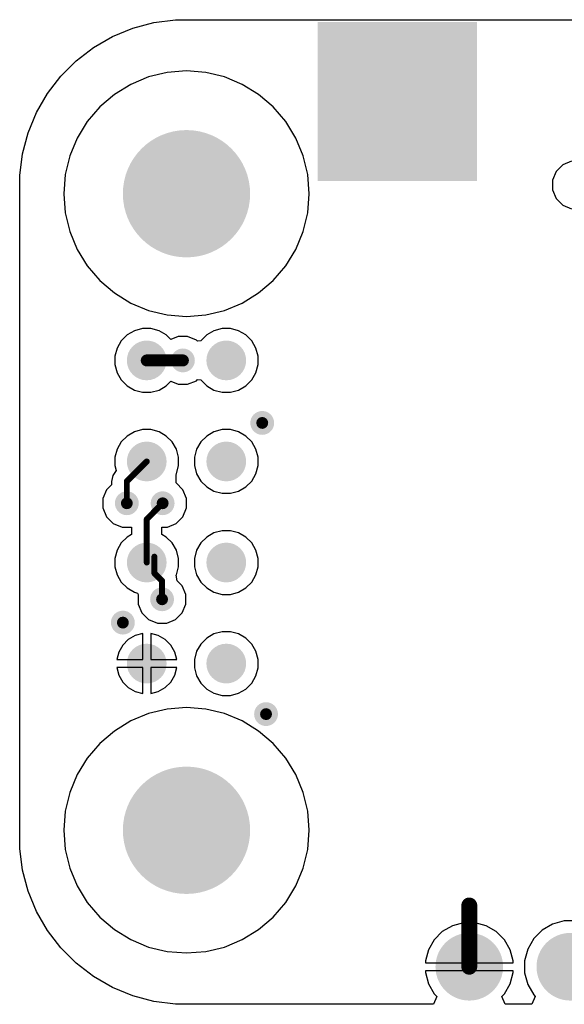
# Model space of a CAD drawing. Header units: inches. Extents: x 0.3 to 40.7, y 0.3 to 25.1.
# Tile 1 of 7: x 0.3 to 14, y 0.3 to 25.1. Entities that reach past the tile are written whole.
import ezdxf

# ---------------------------------------------------------------- set-up
doc = ezdxf.new("R2010")
doc.units = ezdxf.units.IN
for name, color, linetype in [('BOTTOM', 5, 'Continuous'), ('Pad Holes', 156, 'Continuous'), ('Via Holes', 16, 'Continuous')]:
    doc.layers.add(name, color=color, linetype=linetype)

# ---------------------------------------------------------------- blocks, each defined once
blk = doc.blocks.new('TP_1_00MM_B_2720')
at = {"layer": 'BOTTOM'}
h = blk.add_hatch(color=5, dxfattribs=at)
edge = h.paths.add_edge_path()
edge.add_arc((0, 0), 0.5, 0, 360)
blk = doc.blocks.new('TP_1_00MM_B_2721')
at = {"layer": 'BOTTOM'}
h = blk.add_hatch(color=5, dxfattribs=at)
edge = h.paths.add_edge_path()
edge.add_arc((0, 0), 0.5, 0, 360)
blk = doc.blocks.new('TP_1_00MM_B_2722')
at = {"layer": 'BOTTOM'}
h = blk.add_hatch(color=5, dxfattribs=at)
edge = h.paths.add_edge_path()
edge.add_arc((0, 0), 0.5, 0, 360)
blk = doc.blocks.new('TP_1_00MM_B_2723')
at = {"layer": 'BOTTOM'}
h = blk.add_hatch(color=5, dxfattribs=at)
edge = h.paths.add_edge_path()
edge.add_arc((0, 0), 0.5, 0, 360)
blk = doc.blocks.new('TP_1_00MM_B_2724')
at = {"layer": 'BOTTOM'}
h = blk.add_hatch(color=5, dxfattribs=at)
edge = h.paths.add_edge_path()
edge.add_arc((0, 0), 0.5, 0, 360)
blk = doc.blocks.new('TP_1_00MM_B_2725')
at = {"layer": 'BOTTOM'}
h = blk.add_hatch(color=5, dxfattribs=at)
edge = h.paths.add_edge_path()
edge.add_arc((0, 0), 0.5, 0, 360)
blk = doc.blocks.new('TP_1_00MM_B_2726')
at = {"layer": 'BOTTOM'}
h = blk.add_hatch(color=5, dxfattribs=at)
edge = h.paths.add_edge_path()
edge.add_arc((0, 0), 0.5, 0, 360)
blk = doc.blocks.new('TP_1_00MM_B_2727')
at = {"layer": 'BOTTOM'}
h = blk.add_hatch(color=5, dxfattribs=at)
edge = h.paths.add_edge_path()
edge.add_arc((0, 0), 0.5, 0, 360)
blk = doc.blocks.new('QR_CODE_4_4___B_2728')
at = {"layer": 'BOTTOM'}
blk.add_hatch(color=5, dxfattribs=at).paths.add_polyline_path([(-2, -2), (2, -2), (2, 2), (-2, 2)])
blk = doc.blocks.new('PIN_HEADER_2_54___VERT__1_8POS_2738')
at = {"layer": 'BOTTOM'}
h = blk.add_hatch(color=5, dxfattribs=at)
edge = h.paths.add_edge_path()
edge.add_arc((-8.89, 0), 0.85, 0, 360)
h = blk.add_hatch(color=5, dxfattribs=at)
edge = h.paths.add_edge_path()
edge.add_arc((-6.35, 0), 0.85, 0, 360)
h = blk.add_hatch(color=5, dxfattribs=at)
edge = h.paths.add_edge_path()
edge.add_arc((-3.81, 0), 0.85, 0, 360)
h = blk.add_hatch(color=5, dxfattribs=at)
edge = h.paths.add_edge_path()
edge.add_arc((-1.27, 0), 0.85, 0, 360)
h = blk.add_hatch(color=5, dxfattribs=at)
edge = h.paths.add_edge_path()
edge.add_arc((1.27, 0), 0.85, 0, 360)
h = blk.add_hatch(color=5, dxfattribs=at)
edge = h.paths.add_edge_path()
edge.add_arc((3.81, 0), 0.85, 0, 360)
h = blk.add_hatch(color=5, dxfattribs=at)
edge = h.paths.add_edge_path()
edge.add_arc((6.35, 0), 0.85, 0, 360)
h = blk.add_hatch(color=5, dxfattribs=at)
edge = h.paths.add_edge_path()
edge.add_arc((8.89, 0), 0.85, 0, 360)
at = {"layer": 'Pad Holes'}
h = blk.add_hatch(color=7, dxfattribs=at)
edge = h.paths.add_edge_path()
edge.add_arc((-8.89, 0), 0.5, 0, 360)
h = blk.add_hatch(color=7, dxfattribs=at)
edge = h.paths.add_edge_path()
edge.add_arc((-6.35, 0), 0.5, 0, 360)
h = blk.add_hatch(color=7, dxfattribs=at)
edge = h.paths.add_edge_path()
edge.add_arc((-3.81, 0), 0.5, 0, 360)
h = blk.add_hatch(color=7, dxfattribs=at)
edge = h.paths.add_edge_path()
edge.add_arc((-1.27, 0), 0.5, 0, 360)
h = blk.add_hatch(color=7, dxfattribs=at)
edge = h.paths.add_edge_path()
edge.add_arc((1.27, 0), 0.5, 0, 360)
h = blk.add_hatch(color=7, dxfattribs=at)
edge = h.paths.add_edge_path()
edge.add_arc((3.81, 0), 0.5, 0, 360)
h = blk.add_hatch(color=7, dxfattribs=at)
edge = h.paths.add_edge_path()
edge.add_arc((6.35, 0), 0.5, 0, 360)
h = blk.add_hatch(color=7, dxfattribs=at)
edge = h.paths.add_edge_path()
edge.add_arc((8.89, 0), 0.5, 0, 360)

msp = doc.modelspace()

# ---------------------------------------------------------------- hatches: boundary and pattern name
at = {"layer": 'BOTTOM'}
h = msp.add_hatch(color=5, dxfattribs=at)
edge = h.paths.add_edge_path()
edge.add_arc((4.5, 20.68), 1.5, 0, 360)
h = msp.add_hatch(color=5, dxfattribs=at)
edge = h.paths.add_edge_path()
edge.add_arc((4.41, 16.49), 0.3, 0, 360)
h = msp.add_hatch(color=5, dxfattribs=at)
edge = h.paths.add_edge_path()
edge.add_arc((6.404, 14.919), 0.3, 0, 360)
h = msp.add_hatch(color=5, dxfattribs=at)
edge = h.paths.add_edge_path()
edge.add_arc((3, 12.9), 0.3, 0, 360)
h = msp.add_hatch(color=5, dxfattribs=at)
edge = h.paths.add_edge_path()
edge.add_arc((3.9, 12.9), 0.3, 0, 360)
h = msp.add_hatch(color=5, dxfattribs=at)
edge = h.paths.add_edge_path()
edge.add_arc((3.886, 10.486), 0.3, 0, 360)
h = msp.add_hatch(color=5, dxfattribs=at)
edge = h.paths.add_edge_path()
edge.add_arc((2.9, 9.9), 0.3, 0, 360)
h = msp.add_hatch(color=5, dxfattribs=at)
edge = h.paths.add_edge_path()
edge.add_arc((6.5, 7.6), 0.3, 0, 360)
h = msp.add_hatch(color=5, dxfattribs=at)
edge = h.paths.add_edge_path()
edge.add_arc((4.5, 4.68), 1.5, 0, 360)
at = {"layer": 'Pad Holes'}
h = msp.add_hatch(color=7, dxfattribs=at)
edge = h.paths.add_edge_path()
edge.add_arc((4.5, 20.68), 1.6, 0, 360)
h = msp.add_hatch(color=7, dxfattribs=at)
edge = h.paths.add_edge_path()
edge.add_arc((4.5, 4.68), 1.6, 0, 360)
at = {"layer": 'Via Holes'}
h = msp.add_hatch(color=7, dxfattribs=at)
edge = h.paths.add_edge_path()
edge.add_arc((4.41, 16.49), 0.15, 0, 360)
h = msp.add_hatch(color=7, dxfattribs=at)
edge = h.paths.add_edge_path()
edge.add_arc((6.404, 14.919), 0.15, 0, 360)
h = msp.add_hatch(color=7, dxfattribs=at)
edge = h.paths.add_edge_path()
edge.add_arc((3, 12.9), 0.15, 0, 360)
h = msp.add_hatch(color=7, dxfattribs=at)
edge = h.paths.add_edge_path()
edge.add_arc((3.9, 12.9), 0.15, 0, 360)
h = msp.add_hatch(color=7, dxfattribs=at)
edge = h.paths.add_edge_path()
edge.add_arc((3.886, 10.486), 0.15, 0, 360)
h = msp.add_hatch(color=7, dxfattribs=at)
edge = h.paths.add_edge_path()
edge.add_arc((2.9, 9.9), 0.15, 0, 360)
h = msp.add_hatch(color=7, dxfattribs=at)
edge = h.paths.add_edge_path()
edge.add_arc((6.5, 7.6), 0.15, 0, 360)

# ---------------------------------------------------------------- linework, layer by layer
at = {"layer": 'BOTTOM'}
for p, q in [((3.68, 24.982), (4.225, 25.054)), ((4.225, 25.054), (4.5, 25.054)), ((4.5, 25.054), (15.79, 25.054)), ((2.641, 24.63), (3.149, 24.84)), ((3.149, 24.84), (3.68, 24.982)), ((2.165, 24.355), (2.641, 24.63)), ((1.729, 24.02), (2.165, 24.355)), ((1.34, 23.631), (1.729, 24.02)), ((4.5, 23.765), (4.017, 23.727)), ((4.983, 23.727), (4.5, 23.765)), ((1.005, 23.195), (1.34, 23.631)), ((3.547, 23.614), (3.1, 23.428)), ((4.017, 23.727), (3.547, 23.614)), ((5.453, 23.614), (4.983, 23.727)), ((5.9, 23.428), (5.453, 23.614)), ((3.1, 23.428), (2.687, 23.175)), ((6.313, 23.175), (5.9, 23.428)), ((0.73, 22.719), (1.005, 23.195)), ((2.687, 23.175), (2.319, 22.861)), ((6.681, 22.861), (6.313, 23.175)), ((2.319, 22.861), (2.005, 22.493)), ((6.995, 22.493), (6.681, 22.861)), ((0.52, 22.211), (0.73, 22.719)), ((2.005, 22.493), (1.752, 22.08)), ((7.248, 22.08), (6.995, 22.493)), ((0.378, 21.68), (0.52, 22.211)), ((1.752, 22.08), (1.566, 21.633)), ((7.434, 21.633), (7.248, 22.08)), ((0.306, 21.135), (0.378, 21.68)), ((1.566, 21.633), (1.453, 21.163)), ((7.547, 21.163), (7.434, 21.633)), ((13.96, 21.409), (13.791, 21.24)), ((14.181, 21.5), (13.96, 21.409)), ((0.306, 20.86), (0.306, 21.135)), ((1.453, 21.163), (1.416, 20.68)), ((7.585, 20.68), (7.547, 21.163)), ((13.791, 21.24), (13.7, 21.019)), ((0.306, 4.5), (0.306, 20.86)), ((13.7, 21.019), (13.7, 20.781)), ((1.416, 20.68), (1.453, 20.197)), ((7.547, 20.197), (7.585, 20.68)), ((13.7, 20.781), (13.791, 20.56)), ((13.791, 20.56), (13.96, 20.391)), ((13.96, 20.391), (14.181, 20.3)), ((1.453, 20.197), (1.566, 19.727)), ((7.434, 19.727), (7.547, 20.197)), ((1.566, 19.727), (1.752, 19.28)), ((7.248, 19.28), (7.434, 19.727)), ((1.752, 19.28), (2.005, 18.867)), ((6.995, 18.867), (7.248, 19.28)), ((2.005, 18.867), (2.319, 18.499)), ((6.681, 18.499), (6.995, 18.867)), ((2.319, 18.499), (2.687, 18.185)), ((6.313, 18.185), (6.681, 18.499)), ((2.687, 18.185), (3.1, 17.932)), ((5.9, 17.932), (6.313, 18.185)), ((3.1, 17.932), (3.547, 17.746)), ((5.453, 17.746), (5.9, 17.932)), ((3.547, 17.746), (4.017, 17.633)), ((4.017, 17.633), (4.5, 17.596)), ((4.5, 17.596), (4.983, 17.633)), ((4.983, 17.633), (5.453, 17.746)), ((3.009, 17.13), (2.86, 16.981)), ((3.191, 17.235), (3.009, 17.13)), ((3.395, 17.29), (3.191, 17.235)), ((3.605, 17.29), (3.395, 17.29)), ((3.809, 17.235), (3.605, 17.29)), ((3.991, 17.13), (3.809, 17.235)), ((4.107, 17.014), (3.991, 17.13)), ((4.291, 17.09), (4.107, 17.014)), ((4.529, 17.09), (4.291, 17.09)), ((4.75, 16.999), (4.529, 17.09)), ((5.009, 17.13), (4.86, 16.981)), ((5.191, 17.235), (5.009, 17.13)), ((5.395, 17.29), (5.191, 17.235)), ((5.605, 17.29), (5.395, 17.29)), ((5.809, 17.235), (5.605, 17.29)), ((5.991, 17.13), (5.809, 17.235)), ((6.14, 16.981), (5.991, 17.13)), ((2.86, 16.981), (2.755, 16.799)), ((4.778, 16.97), (4.75, 16.999)), ((4.86, 16.981), (4.778, 16.97)), ((6.246, 16.799), (6.14, 16.981)), ((2.755, 16.799), (2.7, 16.595)), ((2.7, 16.595), (2.7, 16.385)), ((6.3, 16.595), (6.246, 16.799)), ((6.3, 16.385), (6.3, 16.595)), ((2.7, 16.385), (2.755, 16.181)), ((6.246, 16.181), (6.3, 16.385)), ((2.755, 16.181), (2.86, 15.999)), ((6.14, 15.999), (6.246, 16.181)), ((2.86, 15.999), (3.009, 15.85)), ((3.009, 15.85), (3.191, 15.745)), ((3.809, 15.745), (3.991, 15.85)), ((3.991, 15.85), (4.107, 15.966)), ((4.107, 15.966), (4.291, 15.89)), ((4.291, 15.89), (4.529, 15.89)), ((4.529, 15.89), (4.75, 15.981)), ((4.75, 15.981), (4.778, 16.01)), ((4.778, 16.01), (4.86, 15.999)), ((4.86, 15.999), (5.009, 15.85)), ((5.009, 15.85), (5.191, 15.745)), ((5.809, 15.745), (5.991, 15.85)), ((5.991, 15.85), (6.14, 15.999)), ((3.191, 15.745), (3.395, 15.69)), ((3.395, 15.69), (3.605, 15.69)), ((3.605, 15.69), (3.809, 15.745)), ((5.191, 15.745), (5.395, 15.69)), ((5.395, 15.69), (5.605, 15.69)), ((5.605, 15.69), (5.809, 15.745)), ((3.191, 14.695), (3.009, 14.59)), ((3.395, 14.75), (3.191, 14.695)), ((3.605, 14.75), (3.395, 14.75)), ((3.809, 14.695), (3.605, 14.75)), ((3.991, 14.59), (3.809, 14.695)), ((5.191, 14.695), (5.009, 14.59)), ((5.395, 14.75), (5.191, 14.695)), ((5.605, 14.75), (5.395, 14.75)), ((5.809, 14.695), (5.605, 14.75)), ((5.991, 14.59), (5.809, 14.695)), ((2.86, 14.441), (2.755, 14.259)), ((3.009, 14.59), (2.86, 14.441)), ((4.14, 14.441), (3.991, 14.59)), ((4.245, 14.259), (4.14, 14.441)), ((4.86, 14.441), (4.755, 14.259)), ((5.009, 14.59), (4.86, 14.441)), ((6.14, 14.441), (5.991, 14.59)), ((6.246, 14.259), (6.14, 14.441)), ((2.755, 14.259), (2.7, 14.055)), ((4.3, 14.055), (4.245, 14.259)), ((4.755, 14.259), (4.7, 14.055)), ((6.3, 14.055), (6.246, 14.259)), ((2.7, 14.055), (2.7, 13.845)), ((4.3, 13.845), (4.3, 14.055)), ((4.7, 14.055), (4.7, 13.845)), ((6.3, 13.845), (6.3, 14.055)), ((2.73, 13.72), (2.647, 13.596)), ((2.7, 13.845), (2.733, 13.723)), ((2.733, 13.723), (2.73, 13.72)), ((4.237, 13.626), (4.245, 13.641)), ((4.24, 13.409), (4.237, 13.626)), ((4.245, 13.641), (4.3, 13.845)), ((4.7, 13.845), (4.755, 13.641)), ((4.755, 13.641), (4.86, 13.459)), ((6.14, 13.459), (6.246, 13.641)), ((6.246, 13.641), (6.3, 13.845)), ((2.618, 13.366), (2.491, 13.24)), ((2.647, 13.596), (2.618, 13.45)), ((2.618, 13.45), (2.618, 13.366)), ((4.409, 13.24), (4.24, 13.409)), ((4.86, 13.459), (5.009, 13.31)), ((5.991, 13.31), (6.14, 13.459)), ((2.491, 13.24), (2.4, 13.019)), ((4.5, 13.019), (4.409, 13.24)), ((5.009, 13.31), (5.191, 13.205)), ((5.191, 13.205), (5.395, 13.15)), ((5.395, 13.15), (5.605, 13.15)), ((5.605, 13.15), (5.809, 13.205)), ((5.809, 13.205), (5.991, 13.31)), ((2.4, 13.019), (2.4, 12.781)), ((4.5, 12.781), (4.5, 13.019)), ((2.4, 12.781), (2.491, 12.56)), ((4.409, 12.56), (4.5, 12.781)), ((2.491, 12.56), (2.66, 12.391)), ((2.66, 12.391), (2.881, 12.3)), ((4.019, 12.3), (4.24, 12.391)), ((4.24, 12.391), (4.409, 12.56)), ((2.881, 12.3), (3.118, 12.3)), ((3.118, 12.3), (3.118, 12.113)), ((3.882, 12.113), (3.882, 12.3)), ((3.882, 12.3), (4.019, 12.3)), ((5.191, 12.155), (5.009, 12.05)), ((5.395, 12.21), (5.191, 12.155)), ((5.605, 12.21), (5.395, 12.21)), ((5.809, 12.155), (5.605, 12.21)), ((5.991, 12.05), (5.809, 12.155)), ((2.86, 11.901), (2.755, 11.719)), ((3.009, 12.05), (2.86, 11.901)), ((3.118, 12.113), (3.009, 12.05)), ((3.991, 12.05), (3.882, 12.113)), ((4.14, 11.901), (3.991, 12.05)), ((4.245, 11.719), (4.14, 11.901)), ((4.86, 11.901), (4.755, 11.719)), ((5.009, 12.05), (4.86, 11.901)), ((6.14, 11.901), (5.991, 12.05)), ((6.246, 11.719), (6.14, 11.901)), ((2.755, 11.719), (2.7, 11.515)), ((4.3, 11.515), (4.245, 11.719)), ((4.755, 11.719), (4.7, 11.515)), ((6.3, 11.515), (6.246, 11.719)), ((2.7, 11.515), (2.7, 11.305)), ((4.3, 11.305), (4.3, 11.515)), ((4.7, 11.515), (4.7, 11.305)), ((6.3, 11.305), (6.3, 11.515)), ((2.7, 11.305), (2.755, 11.101)), ((4.245, 11.101), (4.3, 11.305)), ((4.7, 11.305), (4.755, 11.101)), ((6.246, 11.101), (6.3, 11.305)), ((2.755, 11.101), (2.86, 10.919)), ((2.86, 10.919), (3.009, 10.77)), ((4.24, 11.091), (4.245, 11.101)), ((4.267, 10.953), (4.24, 11.091)), ((4.395, 10.826), (4.267, 10.953)), ((4.755, 11.101), (4.86, 10.919)), ((4.86, 10.919), (5.009, 10.77)), ((5.991, 10.77), (6.14, 10.919)), ((6.14, 10.919), (6.246, 11.101)), ((3.009, 10.77), (3.191, 10.665)), ((3.191, 10.665), (3.267, 10.644)), ((3.267, 10.644), (3.286, 10.605)), ((4.486, 10.605), (4.395, 10.826)), ((5.009, 10.77), (5.191, 10.665)), ((5.191, 10.665), (5.395, 10.61)), ((5.605, 10.61), (5.809, 10.665)), ((5.809, 10.665), (5.991, 10.77)), ((3.286, 10.605), (3.286, 10.367)), ((4.486, 10.367), (4.486, 10.605)), ((5.395, 10.61), (5.605, 10.61)), ((3.286, 10.367), (3.377, 10.146)), ((4.395, 10.146), (4.486, 10.367)), ((3.377, 10.146), (3.546, 9.977)), ((3.546, 9.977), (3.767, 9.886)), ((4.005, 9.886), (4.226, 9.977)), ((4.226, 9.977), (4.395, 10.146)), ((3.767, 9.886), (4.005, 9.886)), ((5.395, 9.67), (5.191, 9.615)), ((5.605, 9.67), (5.395, 9.67)), ((5.809, 9.615), (5.605, 9.67)), ((3.037, 9.473), (2.897, 9.333)), ((3.209, 9.573), (3.037, 9.473)), ((3.4, 9.624), (3.209, 9.573)), ((3.4, 8.97), (3.4, 9.624)), ((3.791, 9.573), (3.6, 9.624)), ((3.6, 9.624), (3.6, 8.97)), ((3.963, 9.473), (3.791, 9.573)), ((4.103, 9.333), (3.963, 9.473)), ((5.009, 9.51), (4.86, 9.361)), ((5.191, 9.615), (5.009, 9.51)), ((5.991, 9.51), (5.809, 9.615)), ((6.14, 9.361), (5.991, 9.51)), ((2.797, 9.161), (2.746, 8.97)), ((2.897, 9.333), (2.797, 9.161)), ((4.203, 9.161), (4.103, 9.333)), ((4.254, 8.97), (4.203, 9.161)), ((4.755, 9.179), (4.7, 8.975)), ((4.86, 9.361), (4.755, 9.179)), ((6.246, 9.179), (6.14, 9.361)), ((6.3, 8.975), (6.246, 9.179)), ((2.746, 8.97), (3.4, 8.97)), ((3.6, 8.97), (4.254, 8.97)), ((4.7, 8.975), (4.7, 8.765)), ((6.3, 8.765), (6.3, 8.975)), ((3.4, 8.77), (2.746, 8.77)), ((2.746, 8.77), (2.797, 8.579)), ((3.4, 8.116), (3.4, 8.77)), ((4.254, 8.77), (3.6, 8.77)), ((3.6, 8.77), (3.6, 8.116)), ((4.203, 8.579), (4.254, 8.77)), ((4.7, 8.765), (4.755, 8.561)), ((6.246, 8.561), (6.3, 8.765)), ((2.797, 8.579), (2.897, 8.407)), ((4.103, 8.407), (4.203, 8.579)), ((4.755, 8.561), (4.86, 8.379)), ((6.14, 8.379), (6.246, 8.561)), ((2.897, 8.407), (3.037, 8.267)), ((3.037, 8.267), (3.209, 8.167)), ((3.209, 8.167), (3.4, 8.116)), ((3.6, 8.116), (3.791, 8.167)), ((3.791, 8.167), (3.963, 8.267)), ((3.963, 8.267), (4.103, 8.407)), ((4.86, 8.379), (5.009, 8.23)), ((5.009, 8.23), (5.191, 8.125)), ((5.809, 8.125), (5.991, 8.23)), ((5.991, 8.23), (6.14, 8.379)), ((5.191, 8.125), (5.395, 8.07)), ((5.395, 8.07), (5.605, 8.07)), ((5.605, 8.07), (5.809, 8.125)), ((4.017, 7.727), (3.547, 7.614)), ((4.5, 7.765), (4.017, 7.727)), ((4.983, 7.727), (4.5, 7.765)), ((5.453, 7.614), (4.983, 7.727)), ((3.1, 7.428), (2.687, 7.175)), ((3.547, 7.614), (3.1, 7.428)), ((5.9, 7.428), (5.453, 7.614)), ((6.313, 7.175), (5.9, 7.428)), ((2.687, 7.175), (2.319, 6.861)), ((6.681, 6.861), (6.313, 7.175)), ((2.319, 6.861), (2.005, 6.493)), ((6.995, 6.493), (6.681, 6.861)), ((2.005, 6.493), (1.752, 6.08)), ((7.248, 6.08), (6.995, 6.493)), ((1.752, 6.08), (1.566, 5.633)), ((7.434, 5.633), (7.248, 6.08)), ((1.566, 5.633), (1.453, 5.163)), ((7.547, 5.163), (7.434, 5.633)), ((1.453, 5.163), (1.416, 4.68)), ((7.585, 4.68), (7.547, 5.163)), ((0.306, 4.225), (0.306, 4.5)), ((1.416, 4.68), (1.453, 4.197)), ((7.547, 4.197), (7.585, 4.68)), ((0.378, 3.68), (0.306, 4.225)), ((1.453, 4.197), (1.566, 3.727)), ((7.434, 3.727), (7.547, 4.197)), ((1.566, 3.727), (1.752, 3.28)), ((7.248, 3.28), (7.434, 3.727)), ((0.52, 3.149), (0.378, 3.68)), ((1.752, 3.28), (2.005, 2.867)), ((6.995, 2.867), (7.248, 3.28)), ((0.73, 2.641), (0.52, 3.149)), ((2.005, 2.867), (2.319, 2.499)), ((6.681, 2.499), (6.995, 2.867)), ((1.005, 2.165), (0.73, 2.641)), ((2.319, 2.499), (2.687, 2.185)), ((6.313, 2.185), (6.681, 2.499)), ((11.184, 2.279), (10.932, 2.133)), ((11.465, 2.354), (11.184, 2.279)), ((11.51, 2.354), (11.465, 2.354)), ((11.51, 1.35), (11.51, 2.354)), ((11.755, 2.354), (11.71, 2.354)), ((11.71, 2.354), (11.71, 1.35)), ((12.036, 2.279), (11.755, 2.354)), ((12.288, 2.133), (12.036, 2.279)), ((13.706, 2.322), (13.444, 2.17)), ((13.999, 2.4), (13.706, 2.322)), ((14.301, 2.4), (13.999, 2.4)), ((1.34, 1.729), (1.005, 2.165)), ((2.687, 2.185), (3.1, 1.932)), ((5.9, 1.932), (6.313, 2.185)), ((10.932, 2.133), (10.727, 1.928)), ((12.493, 1.928), (12.288, 2.133)), ((13.444, 2.17), (13.23, 1.956)), ((3.1, 1.932), (3.547, 1.746)), ((3.547, 1.746), (4.017, 1.633)), ((4.983, 1.633), (5.453, 1.746)), ((5.453, 1.746), (5.9, 1.932)), ((10.727, 1.928), (10.581, 1.676)), ((12.639, 1.676), (12.493, 1.928)), ((13.23, 1.956), (13.078, 1.694)), ((1.729, 1.34), (1.34, 1.729)), ((4.017, 1.633), (4.5, 1.596)), ((4.5, 1.596), (4.983, 1.633)), ((10.581, 1.676), (10.506, 1.395)), ((12.714, 1.395), (12.639, 1.676)), ((13.078, 1.694), (13, 1.401)), ((2.165, 1.005), (1.729, 1.34)), ((10.506, 1.395), (10.506, 1.35)), ((10.506, 1.35), (11.51, 1.35)), ((11.71, 1.35), (12.714, 1.35)), ((12.714, 1.35), (12.714, 1.395)), ((13, 1.401), (13, 1.099)), ((2.641, 0.73), (2.165, 1.005)), ((12.714, 1.15), (10.506, 1.15)), ((10.506, 1.15), (10.506, 1.105)), ((10.506, 1.105), (10.581, 0.824)), ((12.639, 0.824), (12.714, 1.105)), ((12.714, 1.105), (12.714, 1.15)), ((13, 1.099), (13.078, 0.806)), ((10.581, 0.824), (10.727, 0.572)), ((12.493, 0.572), (12.639, 0.824)), ((13.078, 0.806), (13.23, 0.544)), ((3.149, 0.52), (2.641, 0.73)), ((3.68, 0.378), (3.149, 0.52)), ((10.793, 0.506), (10.71, 0.306)), ((10.727, 0.572), (10.793, 0.506)), ((12.427, 0.506), (12.493, 0.572)), ((12.51, 0.306), (12.427, 0.506)), ((13.268, 0.506), (13.185, 0.306)), ((13.23, 0.544), (13.268, 0.506)), ((4.225, 0.306), (3.68, 0.378)), ((4.5, 0.306), (4.225, 0.306)), ((10.71, 0.306), (4.5, 0.306)), ((13.185, 0.306), (12.51, 0.306))]:
    msp.add_line(p, q, dxfattribs=at)
for points, const_width in [([(3.5, 16.49), (4.41, 16.49)], 0.3), ([(3, 13.45), (3.5, 13.95)], 0.15), ([(3, 12.9), (3, 13.45)], 0.15), ([(3.5, 12.5), (3.9, 12.9)], 0.15), ([(3.5, 11.41), (3.5, 12.5)], 0.15), ([(3.694, 11.14), (3.694, 11.557)], 0.15), ([(3.694, 11.14), (3.886, 10.948)], 0.15), ([(3.886, 10.486), (3.886, 10.948)], 0.15), ([(11.61, 1.25), (11.61, 2.79)], 0.4)]:
    msp.add_lwpolyline(points, dxfattribs=dict(at, const_width=const_width))
for points, const_width in [([(3.425, 16.49, 1), (3.575, 16.49, 1)], 0.15), ([(4.335, 16.49, 1), (4.485, 16.49, 1)], 0.15), ([(3.463, 13.95, 1), (3.538, 13.95, 1)], 0.075), ([(2.962, 13.45, 1), (3.037, 13.45, 1)], 0.075), ([(2.962, 13.45, 1), (3.037, 13.45, 1)], 0.075), ([(2.962, 12.9, 1), (3.037, 12.9, 1)], 0.075), ([(3.862, 12.9, 1), (3.938, 12.9, 1)], 0.075), ([(3.463, 12.5, 1), (3.538, 12.5, 1)], 0.075), ([(3.463, 12.5, 1), (3.538, 12.5, 1)], 0.075), ([(3.463, 11.41, 1), (3.538, 11.41, 1)], 0.075), ([(3.656, 11.557, 1), (3.731, 11.557, 1)], 0.075), ([(3.656, 11.14, 1), (3.731, 11.14, 1)], 0.075), ([(3.656, 11.14, 1), (3.731, 11.14, 1)], 0.075), ([(3.849, 10.948, 1), (3.924, 10.948, 1)], 0.075), ([(3.849, 10.948, 1), (3.924, 10.948, 1)], 0.075), ([(3.849, 10.486, 1), (3.924, 10.486, 1)], 0.075), ([(11.51, 2.79, 1), (11.71, 2.79, 1)], 0.2), ([(11.51, 1.25, 1), (11.71, 1.25, 1)], 0.2)]:
    msp.add_lwpolyline(points, format="xyb", close=True, dxfattribs=dict(at, const_width=const_width))

# ---------------------------------------------------------------- block references
for name, p, rotation in [('QR_CODE_4_4___B_2728', (9.8, 23), 180), ('TP_1_00MM_B_2720', (3.5, 16.49), 90), ('TP_1_00MM_B_2723', (3.5, 13.95), 90), ('TP_1_00MM_B_2722', (3.5, 11.41), 90), ('TP_1_00MM_B_2721', (3.5, 8.87), 90)]:
    msp.add_blockref(name, p, dxfattribs=dict(rotation=rotation))
for name, p in [('TP_1_00MM_B_2724', (5.5, 16.49)), ('TP_1_00MM_B_2726', (5.5, 13.95)), ('TP_1_00MM_B_2727', (5.5, 11.41)), ('TP_1_00MM_B_2725', (5.5, 8.87)), ('PIN_HEADER_2_54___VERT__1_8POS_2738', (20.5, 1.25))]:
    msp.add_blockref(name, p)

doc.saveas('drawing.dxf')
